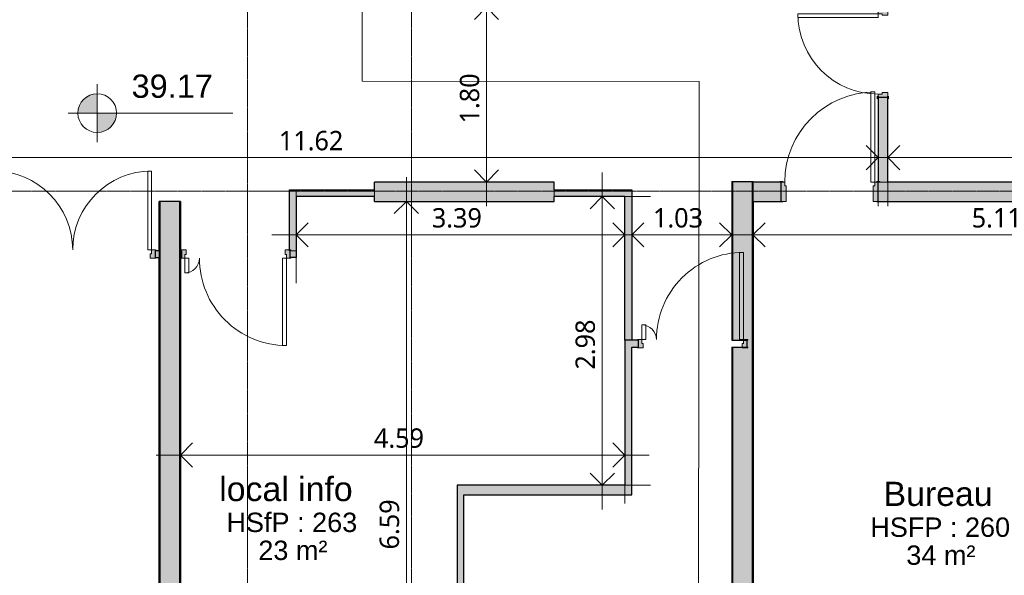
# Model space of a CAD drawing. Header units: millimetres. Extents: x -61176 to 31560, y -11428 to 53287.
# Tile 20 of 124: x -11275 to -1105, y -116 to 5620. Entities that reach past the tile are written whole.
import ezdxf

# ---------------------------------------------------------------- set-up
doc = ezdxf.new("R2010")
doc.units = ezdxf.units.MM
doc.linetypes.add('Ligne de quadrillage', pattern=[22.225, 12.7, -3.175, 3.175, -3.175])
for name, color, linetype, lineweight in [('A-ANNO-DIMS', 211, 'Continuous', 9), ('A-ANNO-DIMS-100', 211, 'Continuous', 9), ('A-AREA-IDEN', 2, 'Continuous', 9), ('A-DOOR', 31, 'Continuous', 9), ('A-DOOR-FRAM', 31, 'Continuous', 9), ('A-WALL', 113, 'Continuous', 9), ('A-WALL-PATT', 111, 'Continuous', 25), ('G-ANNO-DIMS', 111, 'Continuous', 9), ('G-ANNO-SYMB', 111, 'Continuous', 9), ('I-WALL', 2, 'Continuous', 9), ('S-GRID', 1, 'Continuous', 9)]:
    doc.layers.add(name, color=color, linetype=linetype, lineweight=lineweight)
doc.styles.add('Arial_1', font='arial.ttf', dxfattribs={"height": 200})
doc.styles.add('Arial_2', font='arial.ttf', dxfattribs={"height": 240})
doc.styles.add('Arial_B', font='txt', dxfattribs={"height": 250})
doc.styles.add('Trebuchet MS_B', font='txt', dxfattribs={"height": 200})
doc.dimstyles.new('Cotes_linéaires_rouge_2mm', dxfattribs={"dimscale": 304.8, "dimtxt": 206.190181, "dimasz": 0.410105, "dimexe": 0.82021, "dimexo": 0.0625, "dimgap": 0.065617, "dimtad": 1, "dimlfac": 0.001, "dimrnd": 0.01, "dimzin": 0, "dimdsep": 46, "dimtxsty": 'Trebuchet MS_B', "dimblk1": 'OPEN30', "dimblk2": 'OPEN30', "dimsah": 1, "dimcen": 0.09, "dimdle": 0.82021, "dimazin": 0, "dimtfac": 1, "dimtdec": 4, "dimtix": 1, "dimtmove": 0, "dimatfit": 3, "dimfxl": 1.64042, "dimfxlon": 1, "dimtvp": 1, "dimtolj": 1, "dimtzin": 0, "dimarcsym": 2})

# ---------------------------------------------------------------- blocks, each defined once
blk = doc.blocks.new('__Int_ Simple - __PP _0_83m x 2_04m_-1519594-Niveau 1')
at = {"layer": 'A-DOOR'}
h = blk.add_hatch(color=254, dxfattribs=at)
h.paths.add_polyline_path([(-500, -55), (-470, -55), (-470, -50), (-500, -50)])
h.paths.add_polyline_path([(-500, 50), (-470, 50), (-470, 55), (-500, 55)])
h.paths.add_polyline_path([(400, -55), (430, -55), (430, -50), (400, -50)])
h.paths.add_polyline_path([(400, 55), (400, 50), (430, 50), (430, 55)])
at = {"layer": 'A-DOOR-FRAM'}
h = blk.add_hatch(color=254, dxfattribs=at)
h.paths.add_polyline_path([(-485, 50), (-485, -50), (-435, -50), (-435, 10), (-450, 10), (-450, 50)])
h.paths.add_polyline_path([(365, -50), (415, -50), (415, 50), (380, 50), (380, 10), (365, 10)])
at = {"layer": 'A-DOOR'}
for p, q in [((380, 880), (340, 880)), ((340, 880), (340, 50)), ((380, 50), (380, 880)), ((380, 50), (340, 50))]:
    blk.add_line(p, q, dxfattribs=at)
at = {"layer": 'A-DOOR', "lineweight": 25}
for p, q in [((-500, 50), (-500, 55)), ((-500, 55), (-470, 55)), ((-470, 50), (-500, 50)), ((-470, 55), (-470, 50)), ((400, 50), (400, 55)), ((400, 55), (430, 55)), ((430, 50), (400, 50)), ((430, 55), (430, 50)), ((-500, -55), (-500, -50)), ((-500, -50), (-470, -50)), ((-470, -55), (-500, -55)), ((-470, -50), (-470, -55)), ((400, -55), (400, -50)), ((400, -50), (430, -50)), ((430, -55), (400, -55)), ((430, -50), (430, -55))]:
    blk.add_line(p, q, dxfattribs=at)
at = {"layer": 'A-DOOR'}
blk.add_arc((380, 50), 830, 90, 180, dxfattribs=at)
at = {"layer": 'A-DOOR-FRAM', "lineweight": 18}
for p, q in [((-485, 50), (-450, 50)), ((-485, -50), (-485, 50)), ((-450, 50), (-450, 10)), ((-450, 10), (-435, 10)), ((-435, 10), (-435, -50)), ((365, 10), (380, 10)), ((365, -50), (365, 10)), ((380, 50), (415, 50)), ((380, 10), (380, 50)), ((415, 50), (415, -50)), ((-435, -50), (-485, -50)), ((415, -50), (365, -50))]:
    blk.add_line(p, q, dxfattribs=at)
blk = doc.blocks.new('Double _R_ - 1_63m x 2_04m-1213485-Niveau 1')
at = {"layer": 'A-DOOR-FRAM'}
h = blk.add_hatch(color=254, dxfattribs=at)
h.paths.add_polyline_path([(-800, 43), (-860, 43), (-860, 35), (-850, 35), (-850, -35), (-860, -35), (-860, -43), (-815, -43), (-815, -3), (-800, -3)])
h.paths.add_polyline_path([(860, 43), (800, 43), (800, -3), (815, -3), (815, -43), (860, -43), (860, -35), (850, -35), (850, 35), (860, 35)])
at = {"layer": 'A-DOOR'}
for p, q in [((-815, -43), (-775, -43)), ((-815, -858), (-815, -43)), ((-775, -43), (-775, -858)), ((815, -43), (775, -43)), ((775, -43), (775, -858)), ((815, -858), (815, -43)), ((-775, -858), (-815, -858)), ((775, -858), (815, -858))]:
    blk.add_line(p, q, dxfattribs=at)
for centre, start, end in [((-815, -43), 270, 360), ((815, -43), 180, 270)]:
    blk.add_arc(centre, 815, start, end, dxfattribs=at)
at = {"layer": 'A-DOOR-FRAM', "lineweight": 18}
for p, q in [((-800, 43), (-860, 43)), ((-860, 43), (-860, 35)), ((-860, 35), (-850, 35)), ((-850, 35), (-850, -35)), ((-800, -3), (-800, 43)), ((860, 43), (800, 43)), ((800, 43), (800, -3)), ((850, 35), (860, 35)), ((850, -35), (850, 35)), ((860, 35), (860, 43)), ((-850, -35), (-860, -35)), ((-860, -35), (-860, -43)), ((-860, -43), (-815, -43)), ((-815, -43), (-815, -3)), ((-815, -3), (-800, -3)), ((800, -3), (815, -3)), ((815, -3), (815, -43)), ((815, -43), (860, -43)), ((860, -35), (850, -35)), ((860, -43), (860, -35))]:
    blk.add_line(p, q, dxfattribs=at)
blk = doc.blocks.new('Tierce  160 - 1_10m x 2_04m-1227703-Niveau 1')
at = {"layer": 'A-DOOR-FRAM'}
h = blk.add_hatch(color=254, dxfattribs=at)
h.paths.add_polyline_path([(559, 43), (525, 43), (525, 3), (510, 3), (510, -43), (570, -43), (570, -35), (560, -35), (560, 35), (570, 35), (570, 43), (560, 43)])
h.paths.add_polyline_path([(-525, 43), (-570, 43), (-570, 35), (-560, 35), (-560, -35), (-555, -36), (-555, -43), (-510, -43), (-510, 3), (-525, 3), (-525, 35)])
blk.add_hatch(color=254, dxfattribs=at).paths.add_polyline_path([(-560, -35), (-570, -35), (-570, -43), (-555, -43), (-555, -35)])
at = {"layer": 'A-DOOR'}
for p, q in [((-485, 943), (-525, 943)), ((-525, 943), (-525, 43)), ((-485, 43), (-485, 943)), ((485, 43), (485, 193)), ((485, 193), (525, 193)), ((525, 193), (525, 43)), ((-525, 43), (-485, 43)), ((525, 43), (485, 43))]:
    blk.add_line(p, q, dxfattribs=at)
for centre, radius, start, end in [((-525, 43), 900, 360, 90), ((525, 43), 150, 90, 180)]:
    blk.add_arc(centre, radius, start, end, dxfattribs=at)
at = {"layer": 'A-DOOR-FRAM', "lineweight": 18}
for p, q in [((-570, 43), (-525, 43)), ((-570, 35), (-570, 43)), ((-560, 35), (-570, 35)), ((-560, -35), (-560, 35)), ((-525, 43), (-525, 3)), ((-525, 3), (-510, 3)), ((-510, 3), (-510, -43)), ((510, 3), (525, 3)), ((510, -43), (510, 3)), ((525, 43), (570, 43)), ((525, 3), (525, 43)), ((560, 35), (560, -35)), ((570, 35), (560, 35)), ((570, 43), (570, 35)), ((-570, -35), (-560, -35)), ((-570, -43), (-570, -35)), ((-556, -43), (-570, -43)), ((-510, -43), (-555, -43)), ((570, -43), (510, -43)), ((560, -35), (570, -35)), ((570, -35), (570, -43))]:
    blk.add_line(p, q, dxfattribs=at)
blk = doc.blocks.new('Tierce  160 - 1_10m x 2_04m-1232164-Niveau 1')
at = {"layer": 'A-DOOR-FRAM'}
h = blk.add_hatch(color=254, dxfattribs=at)
h.paths.add_polyline_path([(-560, 43), (-570, 43), (-570, 35), (-510, 35), (-510, 43), (-560, 43)])
h.paths.add_polyline_path([(-560, -35), (-570, -35), (-570, -43), (-525, -43), (-525, -35), (-559, -35)])
h = blk.add_hatch(color=254, dxfattribs=at)
h.paths.add_polyline_path([(570, 43), (510, 43), (510, -3), (525, -3), (525, -43), (570, -43), (570, -35), (560, -35), (560, 35), (570, 35)])
h.paths.add_polyline_path([(-510, 35), (-560, 35), (-559, -35), (-525, -35), (-525, -3), (-510, -3)])
at = {"layer": 'A-DOOR'}
for p, q in [((-525, -43), (-485, -43)), ((-525, -943), (-525, -43)), ((-485, -43), (-485, -943)), ((525, -43), (485, -43)), ((485, -43), (485, -193)), ((525, -193), (525, -43)), ((485, -193), (525, -193)), ((-485, -943), (-525, -943))]:
    blk.add_line(p, q, dxfattribs=at)
for centre, radius, start, end in [((-525, -43), 900, 270, 0), ((525, -43), 150, 180, 270)]:
    blk.add_arc(centre, radius, start, end, dxfattribs=at)
at = {"layer": 'A-DOOR-FRAM', "lineweight": 18}
for p, q in [((-560, 43), (-570, 43)), ((-570, 43), (-570, 35)), ((-570, 35), (-560, 35)), ((-510, 43), (-560, 43)), ((-560, 35), (-560, -35)), ((-510, 35), (-510, 43)), ((-510, -3), (-510, 35)), ((570, 43), (510, 43)), ((510, 43), (510, -3)), ((560, 35), (570, 35)), ((560, -35), (560, 35)), ((570, 35), (570, 43)), ((-560, -35), (-570, -35)), ((-570, -35), (-570, -43)), ((-570, -43), (-560, -43)), ((-559, -43), (-525, -43)), ((-525, -35), (-525, -3)), ((-525, -3), (-510, -3)), ((-525, -43), (-525, -35)), ((510, -3), (525, -3)), ((525, -3), (525, -43)), ((525, -43), (570, -43)), ((570, -35), (560, -35)), ((570, -43), (570, -35))]:
    blk.add_line(p, q, dxfattribs=at)
blk = doc.blocks.new('__Int_ Simple - __PP _0_93m x 2_04m_-1291281-Niveau 1')
at = {"layer": 'A-DOOR'}
h = blk.add_hatch(color=254, dxfattribs=at)
h.paths.add_polyline_path([(480, -105), (480, -100), (450, -100), (450, -105)])
h.paths.add_polyline_path([(-520, -105), (-520, -100), (-550, -100), (-550, -105)])
h.paths.add_polyline_path([(480, 100), (480, 105), (450, 105), (450, 100)])
h.paths.add_polyline_path([(-550, 100), (-520, 100), (-520, 105), (-550, 105)])
at = {"layer": 'A-DOOR-FRAM'}
h = blk.add_hatch(color=254, dxfattribs=at)
h.paths.add_polyline_path([(415, -100), (465, -100), (465, 100), (430, 100), (430, 60), (415, 60)])
h.paths.add_polyline_path([(-535, -100), (-485, -100), (-485, 60), (-500, 60), (-500, 100), (-535, 100)])
at = {"layer": 'A-DOOR'}
for p, q in [((430, 1030), (390, 1030)), ((390, 1030), (390, 100)), ((430, 100), (430, 1030)), ((430, 100), (390, 100))]:
    blk.add_line(p, q, dxfattribs=at)
at = {"layer": 'A-DOOR', "lineweight": 25}
for p, q in [((-550, 100), (-550, 105)), ((-550, 105), (-520, 105)), ((-520, 105), (-520, 100)), ((450, 100), (450, 105)), ((450, 105), (480, 105)), ((480, 105), (480, 100)), ((-520, 100), (-550, 100)), ((480, 100), (450, 100)), ((-550, -105), (-550, -100)), ((-550, -100), (-520, -100)), ((-520, -100), (-520, -105)), ((450, -105), (450, -100)), ((450, -100), (480, -100)), ((480, -100), (480, -105)), ((-520, -105), (-550, -105)), ((480, -105), (450, -105))]:
    blk.add_line(p, q, dxfattribs=at)
at = {"layer": 'A-DOOR'}
blk.add_arc((430, 100), 930, 90, 180, dxfattribs=at)
at = {"layer": 'A-DOOR-FRAM', "lineweight": 18}
for p, q in [((-535, 100), (-500, 100)), ((-535, -100), (-535, 100)), ((-500, 100), (-500, 60)), ((-500, 60), (-485, 60)), ((-485, 60), (-485, -100)), ((415, 60), (430, 60)), ((415, -100), (415, 60)), ((430, 100), (465, 100)), ((430, 60), (430, 100)), ((465, 100), (465, -100)), ((-485, -100), (-535, -100)), ((465, -100), (415, -100))]:
    blk.add_line(p, q, dxfattribs=at)
blk = doc.blocks.new('Cotes d_élévation - Cote d_élévation - Cible remplie-10655-Niveau 1')
at = {"layer": 'G-ANNO-DIMS'}
h = blk.add_hatch(color=256, dxfattribs=at)
edge = h.paths.add_edge_path()
edge.add_line((0, 0), (-2, 0))
edge.add_arc((0, 0), 2, 90, 180, ccw=False)
edge.add_line((0, 2), (0, 0))
h = blk.add_hatch(color=256, dxfattribs=at)
edge = h.paths.add_edge_path()
edge.add_line((0, 0), (2, 0))
edge.add_arc((0, 0), 2, 270, 360, ccw=False)
edge.add_line((0, -2), (0, 0))
for p, q in [((0, -3), (0, 3)), ((-3, 0), (14, 0))]:
    blk.add_line(p, q, dxfattribs=at)
blk.add_circle((0, 0), 2, dxfattribs=at)
blk = doc.blocks.new('DIMBLOCK159-Niveau 1')
at = {"layer": 'A-ANNO-DIMS-100'}
for p, q in [((-6453, 5998), (-6453, 3694)), ((-5953, 5748), (-6703, 5748)), ((-6453, 5748), (-5953, 5748)), ((-5953, 3944), (-6703, 3944)), ((-6453, 3944), (-5953, 3944))]:
    blk.add_line(p, q, dxfattribs=at)
at = {"layer": 'A-ANNO-DIMS-100', "lineweight": 25}
for p, q in [((-6453, 5748), (-6578, 5623)), ((-6453, 5748), (-6328, 5623)), ((-6453, 3944), (-6578, 4069)), ((-6453, 3944), (-6328, 4069))]:
    blk.add_line(p, q, dxfattribs=at)
at = {"layer": 'A-ANNO-DIMS-100', "color": 0, "insert": (-6729, 4549), "char_height": 200, "width": 712.93, "attachment_point": 1, "rotation": 90, "line_spacing_factor": 1.048425, "style": 'Trebuchet MS_B'}
blk.add_mtext('1.80', dxfattribs=at)
blk = doc.blocks.new('_Open30')
at = {"color": 0, "linetype": 'ByBlock', "lineweight": -2}
for p, q in [((-1, 0.268), (0, 0)), ((0, 0), (-1, -0.268)), ((0, 0), (-1, 0))]:
    blk.add_line(p, q, dxfattribs=at)
blk = doc.blocks.new('DIMBLOCK173-Niveau 1')
at = {"layer": 'A-ANNO-DIMS-100'}
for p, q in [((-4954, 2899), (-4954, 3649)), ((-3921, 2899), (-3921, 3649)), ((-3671, 3399), (-5204, 3399)), ((-4954, 3399), (-4954, 2899)), ((-3921, 3399), (-3921, 2899))]:
    blk.add_line(p, q, dxfattribs=at)
at = {"layer": 'A-ANNO-DIMS-100', "lineweight": 25}
for p, q in [((-4954, 3399), (-4829, 3524)), ((-3921, 3399), (-4046, 3524)), ((-4954, 3399), (-4829, 3274)), ((-3921, 3399), (-4046, 3274))]:
    blk.add_line(p, q, dxfattribs=at)
at = {"layer": 'A-ANNO-DIMS-100', "color": 0, "insert": (-4734, 3675), "char_height": 200, "width": 712.93, "attachment_point": 1, "line_spacing_factor": 1.048425, "style": 'Trebuchet MS_B'}
blk.add_mtext('1.03', dxfattribs=at)
blk = doc.blocks.new('DIMBLOCK174-Niveau 1')
at = {"layer": 'A-ANNO-DIMS-100'}
for p, q in [((-8419, 2899), (-8419, 3649)), ((-5024, 2899), (-5024, 3649)), ((-4774, 3399), (-8669, 3399)), ((-8419, 3399), (-8419, 2899)), ((-5024, 3399), (-5024, 2899))]:
    blk.add_line(p, q, dxfattribs=at)
at = {"layer": 'A-ANNO-DIMS-100', "lineweight": 25}
for p, q in [((-8419, 3399), (-8294, 3524)), ((-5024, 3399), (-5149, 3524)), ((-8419, 3399), (-8294, 3274)), ((-5024, 3399), (-5149, 3274))]:
    blk.add_line(p, q, dxfattribs=at)
at = {"layer": 'A-ANNO-DIMS-100', "color": 0, "insert": (-7018, 3675), "char_height": 200, "width": 712.93, "attachment_point": 1, "line_spacing_factor": 1.048425, "style": 'Trebuchet MS_B'}
blk.add_mtext('3.39', dxfattribs=at)
blk = doc.blocks.new('DIMBLOCK175-Niveau 1')
at = {"layer": 'A-ANNO-DIMS-100'}
for p, q in [((-7281, 3994), (-7281, -3097)), ((-6781, 3744), (-7531, 3744)), ((-7281, 3744), (-6781, 3744)), ((-6781, -2847), (-7531, -2847)), ((-7281, -2847), (-6781, -2847))]:
    blk.add_line(p, q, dxfattribs=at)
at = {"layer": 'A-ANNO-DIMS-100', "lineweight": 25}
for p, q in [((-7281, 3744), (-7406, 3619)), ((-7281, 3744), (-7156, 3619)), ((-7281, -2847), (-7406, -2722)), ((-7281, -2847), (-7156, -2722))]:
    blk.add_line(p, q, dxfattribs=at)
at = {"layer": 'A-ANNO-DIMS-100', "color": 0, "insert": (-7557, 151), "char_height": 200, "width": 712.93, "attachment_point": 1, "rotation": 90, "line_spacing_factor": 1.048425, "style": 'Trebuchet MS_B'}
blk.add_mtext('6.59', dxfattribs=at)
blk = doc.blocks.new('DIMBLOCK176-Niveau 1')
at = {"layer": 'A-ANNO-DIMS-100'}
for p, q in [((-5258, 4044), (-5258, 565)), ((-4758, 3794), (-5508, 3794)), ((-5258, 3794), (-4758, 3794)), ((-4758, 815), (-5508, 815)), ((-5258, 815), (-4758, 815))]:
    blk.add_line(p, q, dxfattribs=at)
at = {"layer": 'A-ANNO-DIMS-100', "lineweight": 25}
for p, q in [((-5258, 3794), (-5383, 3669)), ((-5258, 3794), (-5133, 3669)), ((-5258, 815), (-5383, 940)), ((-5258, 815), (-5133, 940))]:
    blk.add_line(p, q, dxfattribs=at)
at = {"layer": 'A-ANNO-DIMS-100', "color": 0, "insert": (-5534, 2008), "char_height": 200, "width": 712.93, "attachment_point": 1, "rotation": 90, "line_spacing_factor": 1.048425, "style": 'Trebuchet MS_B'}
blk.add_mtext('2.98', dxfattribs=at)
blk = doc.blocks.new('DIMBLOCK177-Niveau 1')
at = {"layer": 'A-ANNO-DIMS-100'}
for p, q in [((-9614, 625), (-9614, 1375)), ((-5024, 625), (-5024, 1375)), ((-4774, 1125), (-9864, 1125)), ((-9614, 1125), (-9614, 625)), ((-5024, 1125), (-5024, 625))]:
    blk.add_line(p, q, dxfattribs=at)
at = {"layer": 'A-ANNO-DIMS-100', "lineweight": 25}
for p, q in [((-9614, 1125), (-9489, 1250)), ((-5024, 1125), (-5149, 1250)), ((-9614, 1125), (-9489, 1000)), ((-5024, 1125), (-5149, 1000))]:
    blk.add_line(p, q, dxfattribs=at)
at = {"layer": 'A-ANNO-DIMS-100', "color": 0, "insert": (-7616, 1401), "char_height": 200, "width": 712.93, "attachment_point": 1, "rotation": 360, "line_spacing_factor": 1.048425, "style": 'Trebuchet MS_B'}
blk.add_mtext('4.59', dxfattribs=at)
blk = doc.blocks.new('DIMBLOCK178-Niveau 1')
at = {"layer": 'A-ANNO-DIMS-100'}
for p, q in [((-3701, 2899), (-3701, 3649)), ((1411, 2899), (1411, 3649)), ((1661, 3399), (-3951, 3399)), ((-3701, 3399), (-3701, 2899)), ((1411, 3399), (1411, 2899))]:
    blk.add_line(p, q, dxfattribs=at)
at = {"layer": 'A-ANNO-DIMS-100', "lineweight": 25}
for p, q in [((-3701, 3399), (-3576, 3524)), ((1411, 3399), (1286, 3524)), ((-3701, 3399), (-3576, 3274)), ((1411, 3399), (1286, 3274))]:
    blk.add_line(p, q, dxfattribs=at)
at = {"layer": 'A-ANNO-DIMS-100', "color": 0, "insert": (-1442, 3675), "char_height": 200, "width": 712.93, "attachment_point": 1, "rotation": 360, "line_spacing_factor": 1.048425, "style": 'Trebuchet MS_B'}
blk.add_mtext('5.11', dxfattribs=at)
blk = doc.blocks.new('DIMBLOCK185-Niveau 1')
at = {"layer": 'A-ANNO-DIMS-100'}
for p, q in [((-2308, 3696), (-2308, 4446)), ((2640, 3696), (2640, 4446)), ((2890, 4196), (-2558, 4196)), ((-2308, 4196), (-2308, 3696)), ((2640, 4196), (2640, 3696))]:
    blk.add_line(p, q, dxfattribs=at)
at = {"layer": 'A-ANNO-DIMS-100', "lineweight": 25}
for p, q in [((-2308, 4196), (-2183, 4321)), ((2640, 4196), (2515, 4321)), ((-2308, 4196), (-2183, 4071)), ((2640, 4196), (2515, 4071))]:
    blk.add_line(p, q, dxfattribs=at)
at = {"layer": 'A-ANNO-DIMS-100', "color": 0, "insert": (-131, 4472), "char_height": 200, "width": 712.93, "attachment_point": 1, "line_spacing_factor": 1.048425, "style": 'Trebuchet MS_B'}
blk.add_mtext('4.95', dxfattribs=at)
blk = doc.blocks.new('DIMBLOCK186-Niveau 1')
at = {"layer": 'A-ANNO-DIMS-100'}
for p, q in [((-14029, 3696), (-14029, 4446)), ((-2408, 3696), (-2408, 4446)), ((-2158, 4196), (-14279, 4196)), ((-14029, 4196), (-14029, 3696)), ((-2408, 4196), (-2408, 3696))]:
    blk.add_line(p, q, dxfattribs=at)
at = {"layer": 'A-ANNO-DIMS-100', "lineweight": 25}
for p, q in [((-14029, 4196), (-13904, 4321)), ((-2408, 4196), (-2533, 4321)), ((-14029, 4196), (-13904, 4071)), ((-2408, 4196), (-2533, 4071))]:
    blk.add_line(p, q, dxfattribs=at)
at = {"layer": 'A-ANNO-DIMS-100', "color": 0, "insert": (-8598, 4472), "char_height": 200, "width": 910.03, "attachment_point": 1, "line_spacing_factor": 1.048425, "style": 'Trebuchet MS_B'}
blk.add_mtext('11.62', dxfattribs=at)

msp = doc.modelspace()

# ---------------------------------------------------------------- hatches: boundary and pattern name
at = {"layer": 'A-WALL', "transparency": 33554534}
h = msp.add_hatch(color=55, dxfattribs=at)
h.paths.add_polyline_path([(-20956.253, 3743.989), (-12231.705, 3743.989), (-12212.705, 3943.989), (-20956.253, 3943.989), (-20956.253, 3802.375)])
h.paths.add_polyline_path([(-1971.23, 3743.989), (1724.643, 3743.989), (1724.643, 3943.989), (-2408.432, 3943.989), (-2408.432, 3743.989)])
h.paths.add_polyline_path([(-3700.657, 3743.989), (-3408.432, 3743.989), (-3408.432, 3943.989), (-3700.657, 3943.989), (-3700.657, 3843.989)])
h.paths.add_polyline_path([(5370.885, 3743.989), (5380.885, 3743.989), (5380.885, 3943.989), (2624.643, 3943.989), (2624.643, 3743.989), (5170.885, 3743.989)])
h.paths.add_polyline_path([(10570.885, 3743.989), (10570.885, 3943.989), (6407.979, 3943.989), (6407.979, 3743.989), (10167.48, 3743.989)])
h.paths.add_polyline_path([(-5753.749, 3743.989), (-5753.749, 3943.989), (-7609.748, 3943.989), (-7609.748, 3743.989), (-7366.213, 3743.989)])
for points in [[(-3710.657, -2847.468), (-3710.657, 3948.989), (-3910.657, 3948.989), (-3910.657, 2310.394), (-3763.749, 2310.394), (-3763.749, 2240.394), (-3910.657, 2240.394), (-3910.657, -2847.468)], [(-8418.749, 3235.019), (-8418.749, 3863.989), (-8488.749, 3863.989), (-8488.749, 3235.019), (-8483.749, 3235.019)], [(-7609.748, 3793.989), (-7609.748, 3863.989), (-8418.749, 3863.989), (-8418.749, 3793.989)], [(-5753.749, 3793.989), (-5024.115, 3793.989), (-5024.115, 3863.989), (-5753.749, 3863.989)], [(-4954.115, 2310.394), (-4954.115, 3863.989), (-5024.115, 3863.989), (-5024.115, 2310.394)], [(-9744.823, -2847.468), (-9623.749, -2847.468), (-9623.749, 3743.989), (-9823.749, 3743.989), (-9823.749, -2847.468)]]:
    msp.add_hatch(color=55, dxfattribs=at).paths.add_polyline_path(points)
at = {"layer": 'A-WALL-PATT', "transparency": 33554534}
h = msp.add_hatch(color=55, dxfattribs=at)
h.paths.add_polyline_path([(-3919.823, -2847.468), (-3910.657, -2847.468), (-3910.657, 2240.394), (-3920.657, 2240.394), (-3920.657, -2847.468)])
h.paths.add_polyline_path([(-3920.657, 2310.394), (-3910.657, 2310.394), (-3910.657, 3948.989), (-3920.657, 3948.989), (-3920.657, 3352.635)])
for points in [[(-3710.657, -2847.468), (-3700.657, -2847.468), (-3700.657, 3948.989), (-3710.657, 3948.989), (-3710.657, -2044.239)], [(-9833.749, -2847.468), (-9823.749, -2847.468), (-9823.749, 3743.989), (-9833.749, 3743.989), (-9833.749, -2044.239)], [(-9623.749, -2847.468), (-9613.749, -2847.468), (-9613.749, 3743.989), (-9623.749, 3743.989), (-9623.749, -2044.239)]]:
    msp.add_hatch(color=55, dxfattribs=at).paths.add_polyline_path(points)
at = {"layer": 'I-WALL', "transparency": 33554534}
h = msp.add_hatch(color=55, dxfattribs=at)
h.paths.add_polyline_path([(-2408.432, 3943.989), (-2308.432, 3943.989), (-2308.432, 4817.532), (-2408.432, 4817.532)])
h.paths.add_polyline_path([(-2308.432, 5717.532), (-2308.432, 5747.67), (-2408.432, 5747.67), (-2408.432, 5717.532)])
h = msp.add_hatch(color=55, dxfattribs=at)
h.paths.add_polyline_path([(-11577.085, 3165.019), (-11577.085, 3235.019), (-11606.865, 3235.019), (-11607.038, 3199.995), (-11608.882, 3165.019)])
h.paths.add_polyline_path([(-9877.085, 3165.019), (-9833.749, 3165.019), (-9833.749, 3235.019), (-9877.085, 3235.019)])
h.paths.add_polyline_path([(-9613.749, 3165.019), (-9603.749, 3165.019), (-9603.749, 3235.019), (-9613.749, 3235.019)])
h.paths.add_polyline_path([(-8483.749, 3165.019), (-8418.749, 3165.019), (-8418.749, 3235.019), (-8483.749, 3235.019)])
for points in [[(-4954.115, 2240.394), (-4883.749, 2240.394), (-4883.749, 2310.394), (-5024.115, 2310.394), (-5024.115, 2240.394)], [(-4954.115, 815.394), (-4954.115, 2240.394), (-5024.115, 2240.394), (-5024.115, 815.394)], [(-6756.595, 715.394), (-4954.115, 715.394), (-4954.115, 815.394), (-6756.595, 815.394)], [(-6756.595, -2847.468), (-6686.595, -2847.468), (-6686.595, 715.394), (-6756.595, 715.394), (-6756.595, -2044.239)]]:
    msp.add_hatch(color=8, dxfattribs=at).paths.add_polyline_path(points)

# ---------------------------------------------------------------- linework, layer by layer
at = {"layer": 'A-WALL', "lineweight": 25}
for p, q in [((-5753.749, 3943.989), (-7609.748, 3943.989)), ((-7609.748, 3863.989), (-7609.748, 3943.989)), ((-5753.749, 3863.989), (-5753.749, 3943.989)), ((-3920.657, 3948.989), (-3920.657, 2310.394)), ((-3920.657, 3948.989), (-3700.657, 3948.989)), ((-3700.657, 3948.989), (-3700.657, 3943.989)), ((-3408.432, 3943.989), (-3700.657, 3943.989)), ((-3408.432, 3743.989), (-3408.432, 3943.989)), ((-2408.432, 3743.989), (-2408.432, 3943.989)), ((1724.643, 3943.989), (-2308.432, 3943.989)), ((-8488.749, 3235.019), (-8488.749, 3863.989)), ((-8488.749, 3863.989), (-7609.748, 3863.989)), ((-8418.749, 3793.989), (-8418.749, 3235.019)), ((-7609.748, 3793.989), (-8418.749, 3793.989)), ((-7609.748, 3743.989), (-7609.748, 3793.989)), ((-5753.749, 3863.989), (-4954.115, 3863.989)), ((-5753.749, 3743.989), (-5753.749, 3793.989)), ((-5024.115, 3793.989), (-5753.749, 3793.989)), ((-5024.115, 2310.394), (-5024.115, 3793.989)), ((-4954.115, 3863.989), (-4954.115, 2310.394)), ((-9833.749, 3235.019), (-9833.749, 3743.989)), ((-9613.749, 3743.989), (-9833.749, 3743.989)), ((-9613.749, 3743.989), (-9613.749, 3235.019)), ((-7609.748, 3743.989), (-5753.749, 3743.989)), ((-3700.657, 3743.989), (-3408.432, 3743.989)), ((-3700.657, 3743.989), (-3700.657, -2847.468)), ((-2408.432, 3743.989), (1410.885, 3743.989)), ((-9833.749, -2847.468), (-9833.749, 3165.019)), ((-9613.749, 3165.019), (-9613.749, -2847.468)), ((-8483.749, 3235.019), (-8488.749, 3235.019)), ((-3920.657, 2310.394), (-3763.749, 2310.394)), ((-3920.657, 2240.394), (-3920.657, -2847.468)), ((-3920.657, 2240.394), (-3763.749, 2240.394)), ((-3763.749, 2310.394), (-3763.749, 2240.394))]:
    msp.add_line(p, q, dxfattribs=at)
at = {"layer": 'A-WALL'}
for p, q in [((-3910.657, 2310.394), (-3910.657, 3948.989)), ((-3710.657, -2847.468), (-3710.657, 3948.989)), ((-3700.657, 3743.989), (-3700.657, 3943.989)), ((-2308.432, 3943.989), (-2408.432, 3943.989)), ((-8418.749, 3793.989), (-8418.749, 3863.989)), ((-8418.749, 3793.989), (-8418.749, 3793.989)), ((-7609.748, 3863.989), (-7609.748, 3793.989)), ((-7609.748, 3863.989), (-7609.748, 3863.989)), ((-5753.749, 3793.989), (-5753.749, 3863.989)), ((-9823.749, 3743.989), (-9823.749, -2847.468)), ((-9623.749, 3743.989), (-9623.749, -2847.468)), ((-9613.749, 3743.989), (-9613.749, 3743.989)), ((-9833.749, 3235.019), (-9833.749, 3235.019)), ((-9833.749, 3235.019), (-9833.749, 3165.019)), ((-9613.749, 3165.019), (-9613.749, 3235.019)), ((-8418.749, 3235.019), (-8483.749, 3235.019)), ((-3910.657, -2847.468), (-3910.657, 2240.394))]:
    msp.add_line(p, q, dxfattribs=at)
at = {"layer": 'G-ANNO-SYMB'}
for p, q in [((-7736.956, 4984.232), (-7694.957, 48844.227)), ((-4258.168, 4980.9), (-7736.956, 4984.232)), ((-4272.493, -9978.874), (-4258.168, 4980.9))]:
    msp.add_line(p, q, dxfattribs=at)
at = {"layer": 'I-WALL', "lineweight": 25}
for p, q in [((-2408.432, 4817.532), (-2408.432, 3943.989)), ((-2308.432, 4817.532), (-2408.432, 4817.532)), ((-2308.432, 3943.989), (-2308.432, 4817.532)), ((-9833.749, 3235.019), (-9877.085, 3235.019)), ((-9877.085, 3235.019), (-9877.085, 3165.019)), ((-9877.085, 3165.019), (-9833.749, 3165.019)), ((-9603.749, 3235.019), (-9613.749, 3235.019)), ((-9613.749, 3165.019), (-9603.749, 3165.019)), ((-9603.749, 3235.019), (-9603.749, 3165.019)), ((-8483.749, 3235.019), (-8483.749, 3165.019)), ((-8418.749, 3165.019), (-8483.749, 3165.019)), ((-8418.749, 3235.019), (-8418.749, 3165.019)), ((-4883.749, 2310.394), (-5024.115, 2310.394)), ((-5024.115, 2310.394), (-5024.115, 815.394)), ((-4954.115, 2240.394), (-4883.749, 2240.394)), ((-4954.115, 715.394), (-4954.115, 2240.394)), ((-4883.749, 2240.394), (-4883.749, 2310.394)), ((-5024.115, 815.394), (-6756.595, 815.394)), ((-6756.595, 815.394), (-6756.595, -2847.468)), ((-6686.595, 715.394), (-4954.115, 715.394)), ((-6686.595, -2847.468), (-6686.595, 715.394))]:
    msp.add_line(p, q, dxfattribs=at)
at = {"layer": 'I-WALL'}
for p, q in [((-9877.085, 3165.019), (-9877.085, 3165.019)), ((-5024.115, 815.394), (-5024.115, 815.394))]:
    msp.add_line(p, q, dxfattribs=at)
at = {"layer": 'S-GRID', "linetype": 'Ligne de quadrillage', "lineweight": 18}
for p, q in [((-8921.615, -9486.555), (-8921.615, 51986.924)), ((-7229.115, -9486.555), (-7229.115, 51986.924)), ((-61176.497, 3848.989), (30259.658, 3848.989))]:
    msp.add_line(p, q, dxfattribs=at)

# ---------------------------------------------------------------- block references
at = {"layer": 'A-DOOR'}
for name, p, rotation in [('__Int_ Simple - __PP _0_83m x 2_04m_-1519594-Niveau 1', (-2358.432, 5302.532), 90.00000000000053), ('Double _R_ - 1_63m x 2_04m-1213485-Niveau 1', (-10727.085, 3200.019), 180), ('Tierce  160 - 1_10m x 2_04m-1227703-Niveau 1', (-9043.749, 3200.019), 180), ('Tierce  160 - 1_10m x 2_04m-1232164-Niveau 1', (-4323.749, 2275.394), 180)]:
    msp.add_blockref(name, p, dxfattribs=dict(at, rotation=rotation))
msp.add_blockref('__Int_ Simple - __PP _0_93m x 2_04m_-1291281-Niveau 1', (-2873.432, 3843.989), dxfattribs=at)
at = {"layer": 'G-ANNO-DIMS', "xscale": 99.99999999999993, "yscale": 99.99999999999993, "zscale": 99.99999999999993}
msp.add_blockref('Cotes d_élévation - Cote d_élévation - Cible remplie-10655-Niveau 1', (-10474.066, 4655.988), dxfattribs=at)

# ---------------------------------------------------------------- texts
at = {"layer": 'A-AREA-IDEN', "attachment_point": 1}
for s, insert, char_height, width, style in [('local info', (-9213.916, 899.994), 250, 1859.915, 'Arial_B'), ('Bureau', (-2352.387, 849.994), 250, 1451.05437, 'Arial_B'), ('HSfP : 263', (-9139.507, 530.853), 200, 1683.54375, 'Arial_1'), ('HSFP : 260', (-2489.478, 480.853), 200, 1787.76312, 'Arial_1'), ('23 m²', (-8810.416, 242.08), 200, 881.85625, 'Arial_1'), ('34 m²', (-2117.387, 192.08), 200, 881.85625, 'Arial_1')]:
    msp.add_mtext(s, dxfattribs=dict(at, insert=insert, char_height=char_height, width=width, style=style))

# ---------------------------------------------------------------- dimensions: what is measured, and where the dimension line sits
at = {"layer": 'A-ANNO-DIMS'}
for base, p1, p2, angle, override, picture, middle in [((-6453.287, 3943.989), (-5953.287, 5747.67), (-5953.287, 3943.989), 90, {"dimpost": '<>', "dimfxl": 1803.680528}, 'DIMBLOCK159-Niveau 1', (-6577.058, 4845.829)), ((-2308.432, 4196.043), (2639.643, 3696.043), (-2308.432, 3696.043), 0, {"dimpost": '<>', "dimfxl": 4948.075255}, 'DIMBLOCK185-Niveau 1', (165.606, 4319.814)), ((-7281.331, -2847.468), (-6781.331, 3743.989), (-6781.331, -2847.468), 90, {"dimpost": '<>', "dimfxl": 6591.457442}, 'DIMBLOCK175-Niveau 1', (-7405.304, 448.26)), ((-5257.638, 815.394), (-4757.638, 3793.989), (-4757.638, 815.394), 90, {"dimpost": '<>', "dimfxl": 2978.595013}, 'DIMBLOCK176-Niveau 1', (-5381.409, 2304.692)), ((-8418.749, 3399.167), (-5024.115, 2899.167), (-8418.749, 2899.167), 0, {"dimpost": '<>', "dimfxl": 3394.634291}, 'DIMBLOCK174-Niveau 1', (-6721.432, 3522.938)), ((-3700.657, 3399.167), (1410.885, 2899.167), (-3700.657, 2899.167), 360, {"dimpost": '<>', "dimfxl": 5111.541526}, 'DIMBLOCK178-Niveau 1', (-1144.886, 3522.534)), ((-9613.749, 1124.811), (-5024.115, 624.811), (-9613.749, 624.811), 360, {"dimpost": '<>', "dimfxl": 4589.634292}, 'DIMBLOCK177-Niveau 1', (-7318.932, 1248.582))]:
    dim = msp.add_linear_dim(base=base, p1=p1, p2=p2, angle=angle, dimstyle='Cotes_linéaires_rouge_2mm', override=override, dxfattribs=at)
    dim.commit()
    dim.dimension.update_dxf_attribs({"geometry": picture, "text_midpoint": middle})
for base, p1, p2, override, picture, middle in [((-14029.115, 4196.043), (-2408.432, 3696.043), (-14029.115, 3696.043), {"dimpost": '<>', "dimfxl": 11620.683101}, 'DIMBLOCK186-Niveau 1', (-8218.774, 4320.016)), ((-4954.115, 3399.167), (-3920.657, 2899.167), (-4954.115, 2899.167), {"dimpost": '<>', "dimfxl": 1033.458474}, 'DIMBLOCK173-Niveau 1', (-4437.386, 3522.938))]:
    dim = msp.add_linear_dim(base=base, p1=p1, p2=p2, dimstyle='Cotes_linéaires_rouge_2mm', override=override, dxfattribs=at)
    dim.commit()
    dim.dimension.update_dxf_attribs({"geometry": picture, "text_midpoint": middle})

# ---------------------------------------------------------------- next in the draw order: texts
at = {"layer": 'G-ANNO-DIMS', "insert": (-10118.942, 5053.915), "char_height": 240, "width": 1004.89974, "attachment_point": 1, "line_spacing_factor": 0.941778, "style": 'Arial_2', "bg_fill": 3, "box_fill_scale": 1.25, "bg_fill_color": 256, "bg_fill_true_color": 13158600, "bg_fill_transparency": 0}
msp.add_mtext('39.17', dxfattribs=at)

doc.saveas('drawing.dxf')
